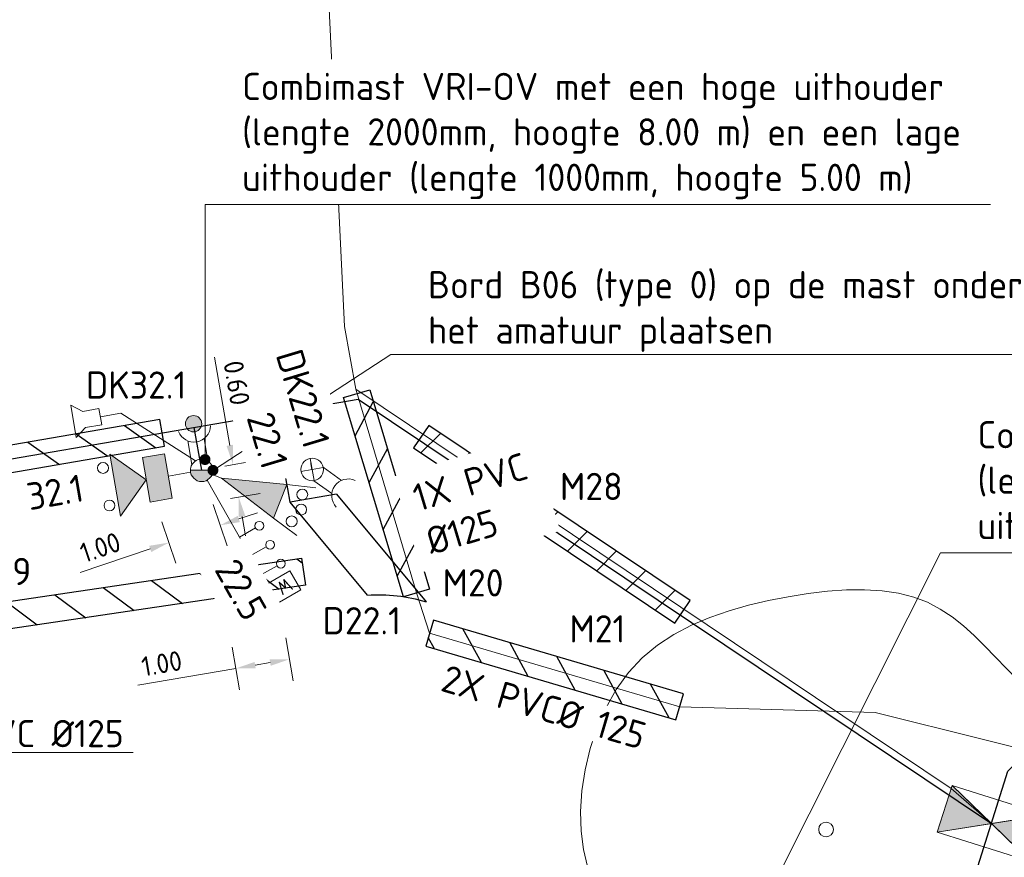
# Model space of a CAD drawing. Header units: metres. Extents: x 196669 to 197684, y 355211 to 356669.
# Tile 8 of 18: x 197055 to 197073, y 355596 to 355611. Entities that reach past the tile are written whole.
import ezdxf
from ezdxf import colors
from ezdxf.entities.mleader import LeaderData, LeaderLine
from ezdxf.lldxf.tags import DXFTag
from ezdxf.math import Vec2, Vec3

# ---------------------------------------------------------------- set-up
doc = ezdxf.new("R2010")
doc.units = ezdxf.units.M
doc.layers.get('Defpoints').update_dxf_attribs({"color": 151})
for name, color, linetype, lineweight in [('B-WE-GR-BOOM-S', 252, 'Continuous', 18), ('B-WE-KL-DATA_KOPPELKABEL_GLASVEZEL-G', 104, 'KL-GLASVEZEL-N', 20), ('B-WE-KL-MANTELBUIS-T25', 7, 'Continuous', 18), ('N-WE-KL-DATA_KOPPELKABEL_GLASVEZEL-G', 4, 'KL-GLASVEZEL-N', 20), ('N-WE-KL-MANTELBUIS-G', 4, 'Continuous', 30), ('N-WE-KL-MANTELBUIS-T25', 4, 'Continuous', 25), ('N-WE-KL-VRI_KABEL-G', 30, 'Continuous', 30), ('N-WE-KL-VRI_UITSLIJPER-G', 130, 'Continuous', 30), ('N-WE-VW-VRI-SYMBOOL-G', 7, 'Continuous', 13), ('N-WE-VW-VRI-T25', 7, 'Continuous', 20), ('N-WE-VW-VRI_DETECTIELUS-G', 3, 'Continuous', 30), ('N-WE-VW-VRI_DETECTIELUS-T25', 7, 'Continuous', 30), ('V-WE-KL-DATA_KOPPELKABEL_GLASVEZEL-G', 1, 'KL-GLASVEZEL-N', 20), ('V-WE-KL-MANTELBUIS-G', 1, 'Continuous', 30), ('V-WE-KL-MANTELBUIS-T25', 1, 'Continuous', 25)]:
    doc.layers.add(name, color=color, linetype=linetype, lineweight=lineweight)
doc.styles.add('ISO', font='ISO.shx')
doc.styles.add('NLCS-ISO-M200-T18', font='NLCS-ISO.ttf', dxfattribs={"height": 0.36})
doc.styles.add('NLCS-ISO-M200-T25', font='NLCS-ISO.ttf', dxfattribs={"height": 0.5})
doc.styles.get("Standard").update_dxf_attribs({"font": 'Microsoft JhengHei.ttf'})
tags = doc.linetypes.add('KL-GLASVEZEL-N', pattern='A,4,-1,[101,NLCS.SHX,S=0.5,R=0,X=0,Y=0],-1,4,-1,["G",Standard,S=1,R=0,X=-0.25,Y=-0.5],-1.5', length=12.5).pattern_tags.tags
tags[18] = DXFTag(74, 10)
doc.dimstyles.new('NLCS-M200-T18-PIJL_L2_H1', dxfattribs={"dimscale": 0.2, "dimtxt": 2.5, "dimasz": 1.8, "dimexe": 2, "dimexo": 2, "dimgap": 0.7, "dimtad": 1, "dimzin": 0, "dimdsep": 46, "dimtxsty": 'NLCS-ISO-M200-T18', "dimcen": 0, "dimdle": 2, "dimclrd": 256, "dimclre": 256, "dimclrt": 256, "dimadec": 1, "dimazin": 0, "dimtfac": 1, "dimtdec": 3, "dimtofl": 0, "dimtmove": 0, "dimatfit": 3, "dimfxl": 2, "dimfxlon": 1, "dimtfillclr": 256, "dimtolj": 1, "dimtzin": 0, "dimlwd": -1, "dimlwe": -1, "dimarcsym": 0})

# ---------------------------------------------------------------- blocks, each defined once
blk = doc.blocks.new('SGR-BOOM_09')
blk.add_lwpolyline([(-2.710739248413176, 3.837438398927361), (-3.390540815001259, 3.615178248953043), (-3.939121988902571, 3.222587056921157), (-4.366876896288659, 2.696796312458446), (-4.684199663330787, 2.074937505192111), (-4.901484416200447, 1.394142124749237), (-5.029125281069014, 0.691541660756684), (-5.07751638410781, 0.004267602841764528), (-5.057051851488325, -0.6305485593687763), (-4.977847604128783, -1.18375880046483), (-4.848906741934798, -1.658148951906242), (-4.678954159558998, -2.064488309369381), (-4.476714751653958, -2.41354616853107), (-4.250913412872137, -2.716091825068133), (-4.010275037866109, -2.982894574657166), (-3.763524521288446, -3.224723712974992), (-3.519386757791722, -3.452348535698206), (-3.284344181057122, -3.674130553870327), (-3.055909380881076, -3.888800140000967), (-2.829352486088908, -4.092679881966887), (-2.599943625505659, -4.282092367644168), (-2.362952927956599, -4.45336018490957), (-2.113650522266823, -4.602805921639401), (-1.847306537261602, -4.726752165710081), (-1.559191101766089, -4.821521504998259), (-1.245945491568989, -4.884451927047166), (-0.9096955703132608, -4.916943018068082), (-0.5539383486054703, -4.921409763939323), (-0.1821708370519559, -4.900267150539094), (0.2021099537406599, -4.855930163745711), (0.595407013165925, -4.790813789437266), (0.9942233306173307, -4.707333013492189), (1.395061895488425, -4.607902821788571), (1.794278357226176, -4.49391581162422), (2.187639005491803, -4.362675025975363), (2.57076278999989, -4.210461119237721), (2.939268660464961, -4.033554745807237), (3.288775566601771, -3.82823656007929), (3.614902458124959, -3.590787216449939), (3.913268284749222, -3.31748736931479), (4.179491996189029, -3.004617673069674), (4.409902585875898, -2.650610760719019), (4.603669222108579, -2.262507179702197), (4.760671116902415, -1.849499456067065), (4.880787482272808, -1.42078011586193), (4.963897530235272, -0.9855416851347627), (5.009880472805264, -0.55297668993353), (5.018615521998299, -0.1322776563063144), (4.989981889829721, 0.2673628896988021), (4.924618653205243, 0.6390091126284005), (4.826204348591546, 0.9847519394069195), (4.69917737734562, 1.308938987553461), (4.54797614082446, 1.615917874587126), (4.377039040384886, 1.910036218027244), (4.190804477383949, 2.195641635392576), (3.993710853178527, 2.477081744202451), (3.790196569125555, 2.75870416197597), (3.582779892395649, 3.043288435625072), (3.366298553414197, 3.32734182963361), (3.133670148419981, 3.605803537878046), (2.877812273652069, 3.873612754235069), (2.591642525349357, 4.125708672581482), (2.2680784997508, 4.357030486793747), (1.900037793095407, 4.562517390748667), (1.480438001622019, 4.737108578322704), (1.003802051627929, 4.874466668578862), (0.4710741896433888, 4.963147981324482), (-0.1151960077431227, 4.990432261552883), (-0.7524589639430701, 4.943599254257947), (-1.438165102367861, 4.809928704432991), (-2.169764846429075, 4.576700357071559), (-2.944708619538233, 4.231193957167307), (-3.760446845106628, 3.760689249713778)])
blk.add_circle((0, 0), 0.15)
blk = doc.blocks.new('A$C93ca0e53')
at = {"layer": 'N-WE-VW-VRI-SYMBOOL-G', "color": 90}
for p, q in [((-0.8999999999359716, 0.4499999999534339), (0.9000000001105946, 0.4500000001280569)), ((-0.8999999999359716, 0.4499999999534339), (0.8999999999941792, -0.4499999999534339)), ((-0.8999999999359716, -0.4500000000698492), (0.9000000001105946, 0.4500000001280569)), ((-0.8999999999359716, -0.4500000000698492), (-0.8999999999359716, 0.4499999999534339)), ((0.9000000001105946, 0.4500000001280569), (0.8999999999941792, -0.4499999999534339)), ((1.298214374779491, 8.731143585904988e-11), (1.298214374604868, 0.2088074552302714)), ((0.9017966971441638, 0.001351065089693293), (1.270206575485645, 0.001351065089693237)), ((1.298214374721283, -0.2090686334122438), (1.298214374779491, -0.0002611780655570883)), ((0.8999999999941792, -0.4499999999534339), (-0.8999999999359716, -0.4500000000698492))]:
    blk.add_line(p, q, dxfattribs=at)
at = {"layer": 'N-WE-VW-VRI-SYMBOOL-G', "color": 90, "flags": 128}
for points in [[(-0.8999999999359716, 0.4499999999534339), (8.731149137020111e-11, -5.820766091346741e-11), (-0.8999999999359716, -0.4500000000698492)], [(8.731149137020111e-11, -5.820766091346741e-11), (0.9000000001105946, 0.4500000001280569), (0.8999999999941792, -0.4499999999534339)]]:
    blk.add_lwpolyline(points, close=True, dxfattribs=at)
at = {"layer": 'N-WE-VW-VRI-SYMBOOL-G', "color": 90, "const_width": 0.05999999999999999, "flags": 128}
for points in [[(1.298214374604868, 0.2088074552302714), (1.298214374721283, -0.2090686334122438)], [(1.298214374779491, 8.731143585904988e-11), (0.9000000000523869, 8.731149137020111e-11)]]:
    blk.add_lwpolyline(points, dxfattribs=at)
at = {"layer": 'N-WE-VW-VRI-SYMBOOL-G', "color": 90, "extrusion": (0, 0, -1)}
blk.add_solid([(0.8999999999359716, 0.4499999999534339), (-8.731149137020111e-11, -5.820766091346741e-11), (0.8999999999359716, -0.4500000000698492)], dxfattribs=at)
at = {"layer": 'N-WE-VW-VRI-SYMBOOL-G', "color": 90}
blk.add_solid([(8.731149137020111e-11, -5.820766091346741e-11), (0.9000000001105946, 0.4500000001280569), (0.8999999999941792, -0.4499999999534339)], dxfattribs=at)
blk = doc.blocks.new('Combinatiemast openbare verlichting_2')
at = {"layer": 'N-WE-VW-VRI-SYMBOOL-G', "linetype": 'Continuous'}
blk.add_hatch(color=256, dxfattribs=at).paths.add_polyline_path([(-0.2067027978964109, -1.213740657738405e-16, 1.0000000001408), (0.2067027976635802, -5.820766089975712e-11)])
at = {"layer": 'N-WE-VW-VRI-SYMBOOL-G'}
blk.add_line((-0.206702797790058, 0), (0.206702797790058, -5.820766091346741e-11), dxfattribs=at)
for start, end in [(359.9999999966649, 179.9999999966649), (179.9999999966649, 359.9999999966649)]:
    blk.add_arc((0, -1.746229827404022e-10), 0.2067027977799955, start, end, dxfattribs=at)
blk = doc.blocks.new('Mast met drukknop_1')
at = {"layer": 'N-WE-VW-VRI-SYMBOOL-G'}
for p, q in [((-0.1461609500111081, -0.1461609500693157), (0.1461609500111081, 0.1461609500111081)), ((-0.1461609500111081, 0.1461609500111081), (0.1461609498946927, -0.1461609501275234)), ((0.1419147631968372, 0.1502872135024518), (0.5562942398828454, 0.1502872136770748)), ((0.1425206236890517, -0.149712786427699), (0.5479496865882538, -0.1497127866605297))]:
    blk.add_line(p, q, dxfattribs=at)
blk.add_circle((-1.746229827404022e-10, -1.746229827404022e-10), 0.2067027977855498, dxfattribs=at)
blk.add_arc((0.8183707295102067, -0.007118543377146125), 0.3057133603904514, 101.0944281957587, 258.9055718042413, dxfattribs=at)
blk = doc.blocks.new('*U96')
at = {"layer": 'N-WE-VW-VRI-SYMBOOL-G'}
for p, q in [((-1.323342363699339, 0.2500399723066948), (1.276657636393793, 0.2500399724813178)), ((-0.1233423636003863, 0.2500399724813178), (-0.123342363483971, -0.08996002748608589)), ((0.2766576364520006, 0.2500399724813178), (0.2766576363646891, -0.08996002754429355)), ((0.6766576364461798, 0.2500399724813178), (0.6766576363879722, -0.08996002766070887))]:
    blk.add_line(p, q, dxfattribs=at)
at = {"layer": 'N-WE-VW-VRI-SYMBOOL-G', "flags": 128}
blk.add_lwpolyline([(0.8766576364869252, -0.2499600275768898), (1.276657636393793, -0.2499600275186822), (1.276657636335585, 0.2500399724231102), (0.8766576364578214, 0.2500399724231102)], close=True, dxfattribs=at)
at = {"layer": 'N-WE-VW-VRI-SYMBOOL-G'}
for centre in [(-0.1233423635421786, -0.169960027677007), (0.2766576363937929, -0.1699600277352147), (0.676657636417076, -0.169960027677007)]:
    blk.add_circle(centre, 0.079999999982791, dxfattribs=at)
at = {"layer": 'N-WE-VW-VRI-SYMBOOL-G', "style": 'ISO'}
blk.add_text('W', height=0.2499999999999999, rotation=269.9999999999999, dxfattribs=at).set_placement((0.9483628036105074, 0.09965438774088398))
blk = doc.blocks.new('Lantaarn 3 x 200 mm LED2 met fietssjabloon_1')
at = {"layer": 'N-WE-VW-VRI-SYMBOOL-G'}
for p, q in [((1.343393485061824, 0.3307244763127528), (1.858826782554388, 0.4688344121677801)), ((0.185857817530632, -1.746229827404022e-10), (0, 0)), ((1.34339348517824, -0.3307244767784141), (1.858826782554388, -0.4688344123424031))]:
    blk.add_line(p, q, dxfattribs=at)
at = {"layer": 'N-WE-VW-VRI-SYMBOOL-G', "flags": 128}
blk.add_lwpolyline([(0.185857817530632, -1.746229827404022e-10), (1.343393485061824, 0.3307244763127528), (1.34339348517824, -0.3307244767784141)], close=True, dxfattribs=at)
at = {"layer": 'N-WE-VW-VRI-SYMBOOL-G'}
for centre in [(1.674117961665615, 0.2653622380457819), (1.75679908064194, -5.820766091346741e-11), (1.6741179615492, -0.2653622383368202)]:
    blk.add_circle(centre, 0.09999999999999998, dxfattribs=at)
blk.add_solid([(0.185857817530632, -1.746229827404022e-10), (1.343393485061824, 0.3307244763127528), (1.34339348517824, -0.3307244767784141)], dxfattribs=at)
blk = doc.blocks.new('A$C98d8e760')
at = {"layer": 'N-WE-VW-VRI-SYMBOOL-G'}
for p, q in [((0.8264055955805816, 1.164153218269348e-10), (1.405173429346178, 0.5787678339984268)), ((0.4130000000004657, 0), (0, 0)), ((0.8264055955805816, 1.164153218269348e-10), (1.405173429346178, -0.5787678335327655))]:
    blk.add_line(p, q, dxfattribs=at)
at = {"layer": 'N-WE-VW-VRI-SYMBOOL-G', "flags": 128}
for points in [[(0.8264055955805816, 1.164153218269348e-10), (1.405173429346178, 0.5787678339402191), (1.405173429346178, -0.5787678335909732)], [(0.4130000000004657, 0.4134055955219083), (0.8264055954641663, 0.4134055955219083), (0.8264055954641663, -0.4134055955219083), (0.4130000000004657, -0.4134055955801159)]]:
    blk.add_lwpolyline(points, close=True, dxfattribs=at)
at = {"layer": 'N-WE-VW-VRI-SYMBOOL-G'}
for centre in [(1.570535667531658, 0.3500000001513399), (1.570535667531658, -0.3500000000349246)]:
    blk.add_circle(centre, 0.09999999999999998, dxfattribs=at)
blk.add_solid([(0.8264055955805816, 1.164153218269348e-10), (1.405173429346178, 0.5787678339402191), (1.405173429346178, -0.5787678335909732)], dxfattribs=at)
at = {"layer": 'N-WE-VW-VRI-SYMBOOL-G', "extrusion": (0, 0, -1)}
blk.add_solid([(-0.4130000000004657, 0.4134055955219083), (-0.8264055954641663, 0.4134055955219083), (-0.4130000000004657, -0.4134055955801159), (-0.8264055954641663, -0.4134055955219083)], dxfattribs=at)
blk = doc.blocks.new('Drukknop met waitsignalering_1')
at = {"layer": 'N-WE-VW-VRI-SYMBOOL-G', "linetype": 'Continuous', "extrusion": (0, 0, -1)}
blk.add_hatch(color=256, dxfattribs=at).paths.add_polyline_path([(-1.017806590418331, 0.002204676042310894, 1), (-0.7178065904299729, 0.002204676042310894, 1)])
at = {"layer": 'N-WE-VW-VRI-SYMBOOL-G'}
for p, q in [((0.1339756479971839, 0.1574057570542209), (0.5737493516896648, 0.1574057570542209)), ((0.1496426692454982, -0.1425942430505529), (0.5654047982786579, -0.1425942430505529))]:
    blk.add_line(p, q, dxfattribs=at)
blk.add_circle((0.8678065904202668, 0.002204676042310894), 0.15, dxfattribs=at)
blk.add_arc((0.8358258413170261, 0), 0.3057133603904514, 101.0944281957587, 258.9055718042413, dxfattribs=at)
blk = doc.blocks.new('Rateltikker_1')
at = {"layer": 'N-WE-VW-VRI-SYMBOOL-G', "flags": 128}
blk.add_lwpolyline([(2.07910321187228, 0.8790510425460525), (2.303258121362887, 0.9897514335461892), (2.193019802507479, 0.3999654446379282), (2.023984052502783, 0.5841580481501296), (1.729091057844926, 0.6392772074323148), (1.784210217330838, 0.934170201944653)], close=True, dxfattribs=at)
blk.add_lwpolyline([(1.75665063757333, 0.7867237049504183), (1.383334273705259, 0.8565011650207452), (0, 0)], dxfattribs=at)
blk = doc.blocks.new('_Dot')
at = {"color": 0, "linetype": 'ByBlock', "lineweight": -2}
blk.add_line((-0.5, 0), (-1, 0), dxfattribs=at)
at = {"color": 0, "linetype": 'ByBlock', "const_width": 0.5}
blk.add_lwpolyline([(-0.25, 0, 1), (0.25, 0, 1)], format="xyb", close=True, dxfattribs=at)
blk = doc.blocks.new('*D105')
at = {"layer": 'Defpoints', "color": 0, "transparency": 16777216}
for p in [(197058.2652430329, 355603.0048744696), (197057.3218409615, 355602.6860959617), (197057.6626930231, 355601.6773687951)]:
    blk.add_point(p, dxfattribs=at)
at = {"layer": 'N-WE-VW-VRI-T25', "transparency": 16777216}
for p, q in [((197058.4780465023, 355602.3750979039), (197058.7341436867, 355601.6171967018)), ((197058.9471506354, 355602.1113910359), (197059.2882061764, 355602.2266347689)), ((197057.5346444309, 355602.0563193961), (197057.7907416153, 355601.2984181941)), ((197057.3216374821, 355601.5621250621), (197056.0332054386, 355601.1267598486))]:
    blk.add_line(p, q, dxfattribs=at)
for points in [[(197058.9279433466, 355602.1682336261), (197058.9663579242, 355602.0545484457), (197058.6060950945, 355601.9961473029)], [(197057.3024301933, 355601.6189676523), (197057.340844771, 355601.505282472), (197057.6626930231, 355601.6773687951)]]:
    blk.add_solid(points, dxfattribs=at)
at = {"layer": 'N-WE-VW-VRI-T25', "transparency": 16777216, "insert": (197056.4044548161, 355601.5899810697), "char_height": 0.36, "attachment_point": 5, "rotation": 18.670271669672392, "style": 'NLCS-ISO-M200-T18', "bg_fill": 3, "box_fill_scale": 1.1, "bg_fill_color": 256, "bg_fill_true_color": 13158600, "bg_fill_transparency": 0}
blk.add_mtext('\\A1;1.00', dxfattribs=at)
blk = doc.blocks.new('*D99')
at = {"layer": 'Defpoints', "color": 0, "transparency": 16777216}
for p in [(197058.2969353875, 355603.0148692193), (197058.9447681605, 355602.5129711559), (197058.3994296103, 355602.4191456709)]:
    blk.add_point(p, dxfattribs=at)
at = {"layer": 'N-WE-VW-VRI-T25', "transparency": 16777216}
for p, q in [((197058.7812328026, 355603.4634819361), (197058.5025706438, 355605.0831401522)), ((197058.6911434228, 355603.0826927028), (197059.236481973, 355603.1765181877)), ((197058.7936376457, 355602.4869691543), (197059.3389761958, 355602.5807946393)), ((197059.0058092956, 355602.1581839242), (197059.0668504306, 355601.8033966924))]:
    blk.add_line(p, q, dxfattribs=at)
for points in [[(197058.8403640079, 355603.4736554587), (197058.7221015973, 355603.4533084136), (197058.8422739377, 355603.1086947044)], [(197059.0649405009, 355602.1683574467), (197058.9466780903, 355602.1480104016), (197058.9447681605, 355602.5129711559)]]:
    blk.add_solid(points, dxfattribs=at)
at = {"layer": 'N-WE-VW-VRI-T25', "transparency": 16777216, "insert": (197058.9088205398, 355604.6091601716), "char_height": 0.36, "attachment_point": 5, "rotation": 279.7621624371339, "style": 'NLCS-ISO-M200-T18', "bg_fill": 3, "box_fill_scale": 1.1, "bg_fill_color": 256, "bg_fill_true_color": 13158600, "bg_fill_transparency": 0}
blk.add_mtext('\\A1;0.60', dxfattribs=at)
blk = doc.blocks.new('*D862')
at = {"layer": 'Defpoints', "color": 0, "transparency": 16777216}
for p in [(197059.2507631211, 355603.1744331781), (197058.2652430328, 355603.0048744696), (197059.8766601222, 355599.536554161)]:
    blk.add_point(p, dxfattribs=at)
at = {"layer": 'N-WE-VW-VRI-T25', "transparency": 16777216}
for p, q in [((197059.8088366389, 355599.9307621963), (197059.9444836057, 355599.1423461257)), ((197058.8233165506, 355599.7612034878), (197058.9589635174, 355598.9727874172)), ((197059.5218728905, 355599.4755130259), (197059.2459272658, 355599.4280365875)), ((197058.891140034, 355599.3669954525), (197057.093591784, 355599.0577273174))]:
    blk.add_line(p, q, dxfattribs=at)
for points in [[(197059.2357537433, 355599.4871677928), (197059.2561007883, 355599.3689053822), (197058.891140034, 355599.3669954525)], [(197059.511699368, 355599.5346442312), (197059.532046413, 355599.4163818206), (197059.8766601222, 355599.536554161)]]:
    blk.add_solid(points, dxfattribs=at)
at = {"layer": 'N-WE-VW-VRI-T25', "transparency": 16777216, "insert": (197057.5320930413, 355599.4578730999), "char_height": 0.36, "attachment_point": 5, "rotation": 9.762162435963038, "style": 'NLCS-ISO-M200-T18', "bg_fill": 3, "box_fill_scale": 1.1, "bg_fill_color": 256, "bg_fill_true_color": 13158600, "bg_fill_transparency": 0}
blk.add_mtext('\\A1;1.00', dxfattribs=at)

msp = doc.modelspace()

# ---------------------------------------------------------------- hatches: boundary and pattern name
at = {"layer": 'N-WE-KL-MANTELBUIS-G'}
h = msp.add_hatch(dxfattribs=at)
h.set_pattern_fill('ANSI31', color=256, scale=0.2, angle=279.7621624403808)
h.set_pattern_definition([(324.7621624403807, (0, 0), (0.3663771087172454, 0.5186451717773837), [])])
h.paths.add_polyline_path([(197057.5812729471, 355603.4452783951), (197057.4964935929, 355603.9380384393), (197050.4276214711, 355602.7218391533), (197050.5124008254, 355602.2290791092)])
h = msp.add_hatch(dxfattribs=at)
h.set_pattern_fill('ANSI31', color=256, scale=0.2)
h.set_pattern_definition([(45, (0, 0), (-0.4490128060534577, 0.4490128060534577), [])])
h.paths.add_polyline_path([(197067.2295023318, 355600.6123670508), (197062.4314105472, 355603.8301326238), (197062.1529207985, 355603.4148695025), (197066.9510125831, 355600.1971039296)])
at = {"layer": 'V-WE-KL-MANTELBUIS-G'}
h = msp.add_hatch(dxfattribs=at)
h.set_pattern_fill('ANSI31', color=256, scale=0.2, angle=16.72796390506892)
h.set_pattern_definition([(61.72796390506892, (0, 0), (-0.5592499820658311, 0.3007730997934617), [])])
h.paths.add_polyline_path([(197062.4484205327, 355600.8249569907), (197061.9695794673, 355600.6810430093), (197060.8695794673, 355604.3410430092), (197061.3484205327, 355604.4849569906)])
h = msp.add_hatch(dxfattribs=at)
h.set_pattern_fill('ANSI31', color=256, scale=0.2, angle=278.4220549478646)
h.set_pattern_definition([(323.4220549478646, (0, 0), (0.3784065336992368, 0.5099347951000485), [])])
h.paths.add_polyline_path([(197050.3763840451, 355599.9513040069), (197060.095384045, 355601.3903040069), (197060.1686159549, 355600.895695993), (197050.4496159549, 355599.456695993)])
h = msp.add_hatch(dxfattribs=at)
h.set_pattern_fill('ANSI31', color=256, scale=0.2, angle=73.58400261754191)
h.set_pattern_definition([(118.5840026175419, (0, 0), (-0.557604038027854, -0.3038136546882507), [])])
h.paths.add_polyline_path([(197067.1101011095, 355598.9027841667), (197062.5176523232, 355600.2558087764), (197062.3763476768, 355599.7761912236), (197066.968796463, 355598.423166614)])

# ---------------------------------------------------------------- linework, layer by layer
at = {"layer": 'B-WE-KL-DATA_KOPPELKABEL_GLASVEZEL-G', "ltscale": 0.2, "flags": 128}
msp.add_lwpolyline([(197040.4334538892, 355749.2540331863), (197040.4699669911, 355749.5013523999, -0.4142135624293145), (197040.6402663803, 355749.6278360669), (197041.5162112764, 355749.4985154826, -0.4062351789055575), (197041.6432379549, 355749.3322773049), (197041.5293894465, 355748.3821843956), (197041.9607778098, 355747.4293142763), (197043.3127608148, 355746.6181244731), (197045.3149306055, 355746.234505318), (197049.4240783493, 355745.1164174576), (197053.0625909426, 355744.1533513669), (197053.4815819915, 355744.0004760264), (197065.1180902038, 355741.9251950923), (197073.0220835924, 355740.3424022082), (197076.8086393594, 355739.8003226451), (197077.4677000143, 355739.6760196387), (197080.2383751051, 355736.7418882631), (197081.7120327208, 355735.4213513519), (197083.378625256, 355734.2205826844), (197083.5670319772, 355733.1586538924), (197082.3393926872, 355721.9752836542), (197082.2403284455, 355720.919951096), (197081.3424840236, 355709.966996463), (197081.0368948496, 355707.3989560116, -0.1798961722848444), (197080.9572896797, 355707.2439449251), (197073.842, 355700.742), (197068.528, 355696.526), (197067.024, 355691.862), (197065.775, 355687.277), (197063.057, 355676.807), (197061.5378336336, 355668.5238790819), (197059.8729148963, 355653.7757477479), (197059.5083489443, 355634.172551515), (197060.8868953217, 355605.6424783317), (197061.0947766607, 355604.4917344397)], format="xyb", dxfattribs=at)
at = {"layer": 'N-WE-KL-DATA_KOPPELKABEL_GLASVEZEL-G', "ltscale": 0.2, "flags": 128}
msp.add_lwpolyline([(197061.0947766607, 355604.4917344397), (197072.0190750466, 355597.1655237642)], dxfattribs=at)
at = {"layer": 'N-WE-KL-MANTELBUIS-G', "flags": 128}
for points in [[(197057.5812729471, 355603.4452783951), (197057.4964935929, 355603.9380384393), (197050.4276214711, 355602.7218391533), (197050.5124008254, 355602.2290791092)], [(197067.2295023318, 355600.6123670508), (197062.4314105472, 355603.8301326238), (197062.1529207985, 355603.4148695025), (197066.9510125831, 355600.1971039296)]]:
    msp.add_lwpolyline(points, close=True, dxfattribs=at)
at = {"layer": 'N-WE-KL-VRI_KABEL-G'}
for p in [(197060.231813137, 355603.3699731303), (197059.8450491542, 355602.6678644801)]:
    msp.add_line(p, (197059.7998628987, 355602.9304989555), dxfattribs=at)
at = {"layer": 'N-WE-KL-VRI_KABEL-G', "flags": 128}
for points in [[(197050.4700111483, 355602.4754591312), (197061.1396068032, 355604.3111628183)], [(197061.1396068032, 355604.3111628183), (197072.7591496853, 355596.5186972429)], [(197060.2921639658, 355603.0191981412), (197060.1006362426, 355604.1324079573)], [(197058.2652430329, 355603.0048744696), (197058.129596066, 355603.7932905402)], [(197071.6611002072, 355593.0260669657), (197073.0620735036, 355597.4822247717), (197075.9799198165, 355600.5073117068)]]:
    msp.add_lwpolyline(points, dxfattribs=at)
at = {"layer": 'N-WE-KL-VRI_UITSLIJPER-G'}
msp.add_line((197059.8874388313, 355602.421484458), (197059.8450491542, 355602.6678644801), dxfattribs=at)
at = {"layer": 'N-WE-VW-VRI_DETECTIELUS-G'}
msp.add_line((197061.3067384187, 355600.7156988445), (197059.8874388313, 355602.421484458), dxfattribs=at)
at = {"layer": 'V-WE-KL-DATA_KOPPELKABEL_GLASVEZEL-G', "ltscale": 0.2, "flags": 128}
msp.add_lwpolyline([(197061.0947766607, 355604.4917344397), (197062.2089999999, 355600.753), (197062.447, 355600.016), (197067.0394487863, 355598.6629753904), (197070.624, 355598.558), (197074.6494455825, 355597.554700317, -0.420172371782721), (197074.8302869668, 355597.2467491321), (197074.5165, 355596.0885)], format="xyb", dxfattribs=at)
at = {"layer": 'V-WE-KL-MANTELBUIS-G', "flags": 128}
for points in [[(197062.4484205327, 355600.8249569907), (197061.9695794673, 355600.6810430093), (197060.8695794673, 355604.3410430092), (197061.3484205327, 355604.4849569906)], [(197050.3763840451, 355599.9513040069), (197060.095384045, 355601.3903040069), (197060.1686159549, 355600.895695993), (197050.4496159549, 355599.456695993)], [(197067.1101011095, 355598.9027841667), (197062.5176523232, 355600.2558087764), (197062.3763476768, 355599.7761912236), (197066.968796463, 355598.423166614)]]:
    msp.add_lwpolyline(points, close=True, dxfattribs=at)

# ---------------------------------------------------------------- block references
at = {"rotation": 189.7583546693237}
msp.add_blockref('A$C98d8e760', (197058.0615332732, 355602.9698262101), dxfattribs=at)
at = {"layer": 'B-WE-GR-BOOM-S', "xscale": 0.9000000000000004, "yscale": 0.9000000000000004, "zscale": 0.9000000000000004, "rotation": 177.2882798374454}
msp.add_blockref('SGR-BOOM_09', (197069.725, 355596.411), dxfattribs=at)
at = {"layer": 'N-WE-VW-VRI-SYMBOOL-G', "xscale": -1}
for name, p, rotation in [('Rateltikker_1', (197058.1511986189, 355603.1772389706), 359.171226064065), ('*U96', (197059.2364679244, 355601.7964538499), 119.5081021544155)]:
    msp.add_blockref(name, p, dxfattribs=dict(at, rotation=rotation))
at = {"layer": 'N-WE-VW-VRI-SYMBOOL-G'}
for name, p, rotation in [('Drukknop met waitsignalering_1', (197058.2652430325, 355603.0048744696), 99.75962472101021), ('A$C93ca0e53', (197072.7591496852, 355596.518697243), 342.5473521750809)]:
    msp.add_blockref(name, p, dxfattribs=dict(at, rotation=rotation))
msp.add_blockref('Combinatiemast openbare verlichting_2', (197058.2652430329, 355603.0048744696), dxfattribs=at)

# ---------------------------------------------------------------- next in the draw order: texts
at = {"layer": 'B-WE-KL-MANTELBUIS-T25', "insert": (197062.0952374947, 355602.7223822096), "char_height": 0.5, "width": 2.143967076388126, "attachment_point": 1, "rotation": 16.72796392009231, "style": 'NLCS-ISO-M200-T25', "bg_fill": 2}
msp.add_mtext('\\pxql;1X PVC %%C125', dxfattribs=at)
at = {"layer": 'B-WE-KL-MANTELBUIS-T25', "insert": (197062.7680605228, 355599.4429228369), "char_height": 0.5, "width": 3.956852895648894, "attachment_point": 1, "rotation": 343.5840026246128, "style": 'NLCS-ISO-M200-T25', "bg_fill": 3, "box_fill_scale": 1.2, "bg_fill_color": 256, "bg_fill_transparency": 0}
msp.add_mtext('2X PVC%%C 125', dxfattribs=at)
at = {"layer": 'N-WE-VW-VRI-T25', "insert": (197057.0635046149, 355604.8203309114), "char_height": 0.4999999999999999, "attachment_point": 2, "style": 'NLCS-ISO-M200-T25', "bg_fill": 3, "box_fill_scale": 1.2, "bg_fill_color": 256, "bg_fill_transparency": 0}
msp.add_mtext('DK32.1', dxfattribs=at)
at = {"layer": 'N-WE-VW-VRI-T25', "insert": (197055.5332049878, 355602.8487575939), "char_height": 0.4999999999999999, "attachment_point": 2, "rotation": 9.762162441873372, "style": 'NLCS-ISO-M200-T25', "bg_fill": 3, "box_fill_scale": 1.2, "bg_fill_color": 256, "bg_fill_transparency": 0}
msp.add_mtext('32.1', dxfattribs=at)
at = {"layer": 'V-WE-KL-MANTELBUIS-T25', "insert": (197054.0841921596, 355601.3977255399), "char_height": 0.5, "width": 0.6438121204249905, "attachment_point": 1, "style": 'NLCS-ISO-M200-T25', "bg_fill": 3, "box_fill_scale": 1.2, "bg_fill_color": 256, "bg_fill_transparency": 0}
msp.add_mtext('M19', dxfattribs=at)

# ---------------------------------------------------------------- next in the draw order: leaders
at = {"layer": 'N-WE-VW-VRI-T25'}
ml = msp.add_multileader_mtext('Standard', dxfattribs=at)
ml.set_content('1X PVC %%C125', color=256, style='NLCS-ISO-M200-T25')
ml.set_leader_properties(color=256, linetype='ByLayer', lineweight=-1)
ml.set_arrow_properties(name='DOT')
ml.build(insert=Vec2(0, 0))
ml.multileader.update_dxf_attribs({"text_left_attachment_type": 5, "text_right_attachment_type": 5, "dogleg_length": 0.5, "arrow_head_size": 0.2})
ctx = ml.context
ctx.base_point, ctx.char_height, ctx.arrow_head_size, ctx.landing_gap_size, ctx.plane_origin, ctx.plane_x_axis, ctx.plane_y_axis = Vec3(197052.8902255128, 355597.8212588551), 0.5, 0.2, 0.18, Vec3(197056.9575377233, 355614.3188917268), Vec3(0.9999999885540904, 0.0001513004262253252), Vec3(-0.0001513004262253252, 0.9999999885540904)
ctx.left_attachment, ctx.right_attachment = 5, 5
notes = []
notes.append((ctx, [(0, (1, 1, 0), (197052.3902255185, 355597.8211832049), (0.9999999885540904, 0.0001513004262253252), 0.4999999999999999, [(0, [(197052.3902255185, 355599.9943279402), (197050.6217497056, 355600.1950641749)], 0, [])])]))
ctx.mtext.insert, ctx.mtext.text_direction, ctx.mtext.rotation, ctx.mtext.width, ctx.mtext.defined_height, ctx.mtext.flow_direction = Vec3(197053.0701347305, 355598.4212860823), Vec3(0.9999999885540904, 0.0001513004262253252), 0.0001513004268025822, 3.900321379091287, 0.6593804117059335, 5
ctx.mtext.has_bg_fill, ctx.mtext.bg_color, ctx.mtext.bg_scale_factor, ctx.mtext.bg_transparency, ctx.mtext.use_window_bg_color = 1, -1023410167, 1.5, 0, 1
for ctx, leaders in notes:
    for number, flags, end, landing, length, lines in leaders:
        leader = LeaderData()
        leader.index, (leader.has_last_leader_line, leader.has_dogleg_vector, leader.attachment_direction) = number, flags
        leader.last_leader_point, leader.dogleg_vector, leader.dogleg_length = Vec3(end), Vec3(landing), length
        for number, points, colour, breaks in lines:
            line = LeaderLine()
            line.index, line.vertices, line.color, line.breaks = number, Vec3.list(points), colors.encode_raw_color(colour), breaks
            leader.lines.append(line)
        ctx.leaders.append(leader)

# ---------------------------------------------------------------- next in the draw order: linework, layer by layer
at = {"layer": 'N-WE-VW-VRI_DETECTIELUS-G'}
msp.add_line((197060.7409242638, 355602.568326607), (197062.3840757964, 355600.5935044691), dxfattribs=at)
at = {"layer": 'N-WE-VW-VRI_DETECTIELUS-G', "flags": 128}
msp.add_lwpolyline([(197061.3067384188, 355600.7156988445, -0.08399184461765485), (197062.3840757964, 355600.5935044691, -0.08399184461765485)], format="xyb", dxfattribs=at)

# ---------------------------------------------------------------- next in the draw order: texts
at = {"layer": 'N-WE-VW-VRI_DETECTIELUS-T25', "insert": (197061.2035613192, 355600.4932942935), "char_height": 0.4999999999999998, "attachment_point": 2, "style": 'NLCS-ISO-M200-T25', "bg_fill": 3, "box_fill_scale": 1.2, "bg_fill_color": 256, "bg_fill_transparency": 0}
msp.add_mtext('D22.1', dxfattribs=at)
at = {"layer": 'V-WE-KL-MANTELBUIS-T25', "char_height": 0.5, "width": 0.6438121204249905, "attachment_point": 1, "style": 'NLCS-ISO-M200-T25', "bg_fill": 3, "box_fill_scale": 1.2, "bg_fill_color": 256, "bg_fill_transparency": 0}
for s, insert in [('M20', (197062.6868198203, 355601.1885599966)), ('M21', (197065.0144830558, 355600.3442516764))]:
    msp.add_mtext(s, dxfattribs=dict(at, insert=insert))

# ---------------------------------------------------------------- next in the draw order: dimensions: what is measured, and where the dimension line sits
at = {"layer": 'N-WE-VW-VRI-T25'}
dim = msp.add_linear_dim(base=(197057.6626930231, 355601.6773687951), p1=(197058.2652430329, 355603.0048744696), p2=(197057.3218409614, 355602.6860959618), angle=198.67027166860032, dimstyle='NLCS-M200-T18-PIJL_L2_H1', override={"dimtfill": 1}, dxfattribs=at)
dim.commit()
dim.dimension.update_dxf_attribs({"geometry": '*D105', "text_midpoint": (197056.5068936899, 355601.2868205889), "dimtype": 161})

# ---------------------------------------------------------------- next in the draw order: leaders
ml = msp.add_multileader_mtext('Standard', dxfattribs=at)
ml.set_content('Combimast VRI-OV met een hoge uithouder (lengte 2000mm, hoogte 8.00 m) en een lage uithouder (lengte 1000mm, hoogte 5.00 m)', color=256, style='NLCS-ISO-M200-T25')
ml.set_leader_properties(color=256, linetype='ByLayer', lineweight=-1)
ml.set_arrow_properties(name='DOT')
ml.build(insert=Vec2(0, 0))
ml.multileader.update_dxf_attribs({"text_left_attachment_type": 5, "text_right_attachment_type": 5, "dogleg_length": 0.5, "arrow_head_size": 0.2})
ctx = ml.context
ctx.base_point, ctx.char_height, ctx.arrow_head_size, ctx.landing_gap_size, ctx.plane_origin, ctx.plane_x_axis, ctx.plane_y_axis = Vec3(197058.8266871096, 355607.8852283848), 0.5, 0.2, 0.18, Vec3(197050.3465739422, 355621.1955533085), Vec3(0.9999999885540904, -0.0001513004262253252), Vec3(0.0001513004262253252, 0.9999999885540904)
ctx.left_attachment, ctx.right_attachment = 5, 5
notes = []
notes.append((ctx, [(1, (1, 1, 0), (197058.3266871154, 355607.885304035), (0.9999999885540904, -0.0001513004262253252), 0.4999999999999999, [(2, [(197058.3266871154, 355603.2022337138)], 0, [])])]))
ctx.mtext.insert, ctx.mtext.text_direction, ctx.mtext.rotation, ctx.mtext.width, ctx.mtext.defined_height, ctx.mtext.flow_direction = Vec3(197059.0070527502, 355610.3018677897), Vec3(0.9999999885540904, -0.0001513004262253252), 6.283034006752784, 13.59968676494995, 0.6593804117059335, 5
ctx.mtext.has_bg_fill, ctx.mtext.bg_color, ctx.mtext.bg_scale_factor, ctx.mtext.bg_transparency, ctx.mtext.use_window_bg_color = 1, -1023410167, 1.5, 0, 1
for ctx, leaders in notes:
    for number, flags, end, landing, length, lines in leaders:
        leader = LeaderData()
        leader.index, (leader.has_last_leader_line, leader.has_dogleg_vector, leader.attachment_direction) = number, flags
        leader.last_leader_point, leader.dogleg_vector, leader.dogleg_length = Vec3(end), Vec3(landing), length
        for number, points, colour, breaks in lines:
            line = LeaderLine()
            line.index, line.vertices, line.color, line.breaks = number, Vec3.list(points), colors.encode_raw_color(colour), breaks
            leader.lines.append(line)
        ctx.leaders.append(leader)

# ---------------------------------------------------------------- next in the draw order: texts
at = {"layer": 'N-WE-VW-VRI-T25', "insert": (197059.203106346, 355600.9374169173), "char_height": 0.4999999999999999, "attachment_point": 2, "rotation": 299.50810215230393, "style": 'NLCS-ISO-M200-T25', "bg_fill": 2}
msp.add_mtext('22.5', dxfattribs=at)

# ---------------------------------------------------------------- next in the draw order: dimensions: what is measured, and where the dimension line sits
at = {"layer": 'N-WE-VW-VRI-T25'}
dim = msp.add_linear_dim(base=(197058.9447681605, 355602.5129711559), p1=(197058.2969353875, 355603.0148692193), p2=(197058.3994296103, 355602.4191456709), angle=279.7621624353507, dimstyle='NLCS-M200-T18-PIJL_L2_H1', override={"dimtfill": 1}, dxfattribs=at)
dim.commit()
dim.dimension.update_dxf_attribs({"geometry": '*D99', "text_midpoint": (197058.5934541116, 355604.5549013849), "dimtype": 161})

# ---------------------------------------------------------------- next in the draw order: leaders
ml = msp.add_multileader_mtext('Standard', dxfattribs=at)
ml.set_content('Bord B06 (type 0) op de mast onder het amatuur plaatsen', color=256, style='NLCS-ISO-M200-T25')
ml.set_leader_properties(color=256, linetype='ByLayer', lineweight=-1)
ml.set_arrow_properties(name='DOT')
ml.build(insert=Vec2(0, 0))
ml.multileader.update_dxf_attribs({"text_left_attachment_type": 5, "text_right_attachment_type": 5, "dogleg_length": 0.5, "arrow_head_size": 0.2})
ctx = ml.context
ctx.base_point, ctx.char_height, ctx.arrow_head_size, ctx.landing_gap_size, ctx.plane_origin, ctx.plane_x_axis, ctx.plane_y_axis = Vec3(197062.2394472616, 355605.1291860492), 0.5, 0.2, 0.18, Vec3(197076.9909680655, 355613.1031799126), Vec3(0.9999999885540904, 0.0001513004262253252), Vec3(-0.0001513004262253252, 0.9999999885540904)
ctx.left_attachment, ctx.right_attachment = 5, 5
notes = []
notes.append((ctx, [(0, (1, 1, 0), (197061.7394472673, 355605.1291103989), (0.9999999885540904, 0.0001513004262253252), 0.4999999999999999, [(2, [(197058.4719458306, 355603.0048744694)], 0, [])])]))
ctx.mtext.insert, ctx.mtext.text_direction, ctx.mtext.rotation, ctx.mtext.width, ctx.mtext.defined_height, ctx.mtext.flow_direction = Vec3(197062.4192152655, 355606.6625465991), Vec3(0.9999999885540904, 0.0001513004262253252), 0.0001513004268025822, 10.93124655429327, 0.6593804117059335, 5
ctx.mtext.has_bg_fill, ctx.mtext.bg_color, ctx.mtext.bg_scale_factor, ctx.mtext.bg_transparency, ctx.mtext.use_window_bg_color = 1, -1023410167, 1.5, 0, 1
for ctx, leaders in notes:
    for number, flags, end, landing, length, lines in leaders:
        leader = LeaderData()
        leader.index, (leader.has_last_leader_line, leader.has_dogleg_vector, leader.attachment_direction) = number, flags
        leader.last_leader_point, leader.dogleg_vector, leader.dogleg_length = Vec3(end), Vec3(landing), length
        for number, points, colour, breaks in lines:
            line = LeaderLine()
            line.index, line.vertices, line.color, line.breaks = number, Vec3.list(points), colors.encode_raw_color(colour), breaks
            leader.lines.append(line)
        ctx.leaders.append(leader)

# ---------------------------------------------------------------- next in the draw order: texts
at = {"layer": 'N-WE-KL-MANTELBUIS-T25', "insert": (197064.8406948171, 355602.9587395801), "char_height": 0.5, "width": 0.6438121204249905, "attachment_point": 1, "style": 'NLCS-ISO-M200-T25', "bg_fill": 3, "box_fill_scale": 1.2, "bg_fill_color": 256, "bg_fill_transparency": 0}
msp.add_mtext('M28', dxfattribs=at)
at = {"layer": 'N-WE-VW-VRI-T25', "insert": (197060.3625475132, 355604.3924116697), "char_height": 0.4999999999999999, "attachment_point": 2, "rotation": 286.7279639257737, "style": 'NLCS-ISO-M200-T25', "bg_fill": 2}
msp.add_mtext('DK22.1', dxfattribs=at)

# ---------------------------------------------------------------- next in the draw order: leaders
at = {"layer": 'N-WE-VW-VRI-T25'}
ml = msp.add_multileader_mtext('Standard', dxfattribs=at)
ml.set_content('Combimast VRI-OV met een hoge uithouder (lengte 2000mm, hoogte 8.00 m) en een lage uithouder (lengte 1000mm, hoogte 5.00 m)', color=256, style='NLCS-ISO-M200-T25')
ml.set_leader_properties(color=256, linetype='ByLayer', lineweight=-1)
ml.set_arrow_properties(name='DOT')
ml.build(insert=Vec2(0, 0))
ml.multileader.update_dxf_attribs({"text_left_attachment_type": 5, "text_right_attachment_type": 5, "dogleg_length": 0.5, "arrow_head_size": 0.2})
ctx = ml.context
ctx.base_point, ctx.char_height, ctx.arrow_head_size, ctx.landing_gap_size, ctx.plane_origin, ctx.plane_x_axis, ctx.plane_y_axis = Vec3(197072.3217574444, 355601.4915215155), 0.5, 0.2, 0.18, Vec3(197060.141163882, 355611.7071550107), Vec3(0.9999999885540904, -0.0001513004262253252), Vec3(0.0001513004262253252, 0.9999999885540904)
ctx.left_attachment, ctx.right_attachment = 5, 5
notes = []
notes.append((ctx, [(1, (1, 1, 0), (197071.8217574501, 355601.4915971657), (0.9999999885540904, -0.0001513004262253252), 0.4999999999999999, [(2, [(197068.10918687, 355594.0980946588)], 0, [])])]))
ctx.mtext.insert, ctx.mtext.text_direction, ctx.mtext.rotation, ctx.mtext.width, ctx.mtext.defined_height, ctx.mtext.flow_direction = Vec3(197072.502123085, 355603.9081609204), Vec3(0.9999999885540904, -0.0001513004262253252), 6.283034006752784, 13.77524867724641, 0.6593804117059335, 5
ctx.mtext.has_bg_fill, ctx.mtext.bg_color, ctx.mtext.bg_scale_factor, ctx.mtext.bg_transparency, ctx.mtext.use_window_bg_color = 1, -1023410167, 1.5, 0, 1
for ctx, leaders in notes:
    for number, flags, end, landing, length, lines in leaders:
        leader = LeaderData()
        leader.index, (leader.has_last_leader_line, leader.has_dogleg_vector, leader.attachment_direction) = number, flags
        leader.last_leader_point, leader.dogleg_vector, leader.dogleg_length = Vec3(end), Vec3(landing), length
        for number, points, colour, breaks in lines:
            line = LeaderLine()
            line.index, line.vertices, line.color, line.breaks = number, Vec3.list(points), colors.encode_raw_color(colour), breaks
            leader.lines.append(line)
        ctx.leaders.append(leader)

# ---------------------------------------------------------------- next in the draw order: linework, layer by layer
at = {"layer": 'N-WE-KL-DATA_KOPPELKABEL_GLASVEZEL-G', "ltscale": 0.2}
msp.add_line((197072.0190750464, 355597.1655237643), (197072.7591496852, 355596.518697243), dxfattribs=at)

# ---------------------------------------------------------------- next in the draw order: texts
at = {"layer": 'N-WE-VW-VRI-T25', "insert": (197059.7109419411, 355603.6269102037), "char_height": 0.4999999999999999, "attachment_point": 2, "rotation": 286.7279639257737, "style": 'NLCS-ISO-M200-T25', "bg_fill": 2}
msp.add_mtext('22.1', dxfattribs=at)

# ---------------------------------------------------------------- next in the draw order: dimensions: what is measured, and where the dimension line sits
at = {"layer": 'N-WE-VW-VRI-T25'}
dim = msp.add_linear_dim(base=(197059.8766601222, 355599.536554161), p1=(197058.2652430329, 355603.0048744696), p2=(197059.2507631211, 355603.1744331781), angle=9.76216243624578, dimstyle='NLCS-M200-T18-PIJL_L2_H1', override={"dimtfill": 1}, dxfattribs=at)
dim.commit()
dim.dimension.update_dxf_attribs({"geometry": '*D862', "text_midpoint": (197057.5863518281, 355599.1425066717), "dimtype": 161})

# ---------------------------------------------------------------- next in the draw order: linework, layer by layer
at = {"layer": 'N-WE-VW-VRI_DETECTIELUS-G', "flags": 128}
msp.add_lwpolyline([(197060.7409242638, 355602.568326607), (197059.8874388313, 355602.421484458)], dxfattribs=at)

# ---------------------------------------------------------------- next in the draw order: block references
at = {"layer": 'N-WE-VW-VRI-SYMBOOL-G'}
for name, p, rotation in [('Lantaarn 3 x 200 mm LED2 met fietssjabloon_1', (197058.4575110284, 355602.928985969), 338.4350603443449), ('Mast met drukknop_1', (197060.2921639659, 355603.0191981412), 324.7621624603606)]:
    msp.add_blockref(name, p, dxfattribs=dict(at, rotation=rotation))

doc.saveas('drawing.dxf')
